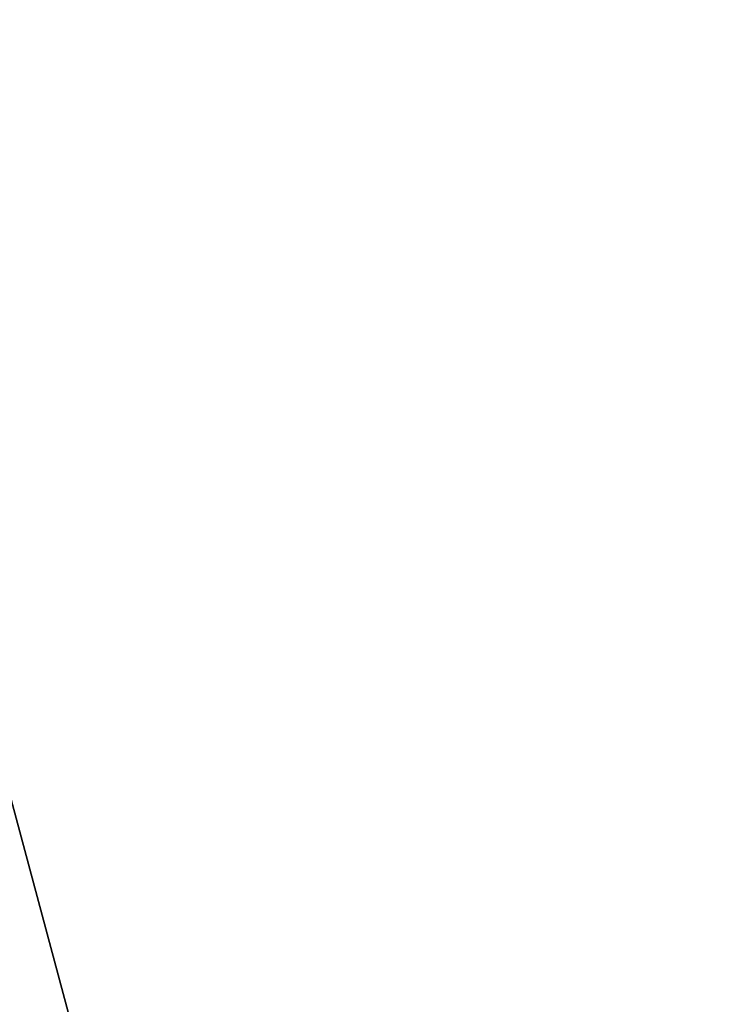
# Model space of a CAD drawing. Header units: millimetres. Extents: x 141.2 to 175.6, y 181.7 to 216.1.
# Tile 158 of 256: x 143.414 to 143.652, y 195.482 to 195.817. Entities that reach past the tile are written whole.
import ezdxf

# ---------------------------------------------------------------- set-up
doc = ezdxf.new("R2010")
doc.units = ezdxf.units.MM
doc.header["$MEASUREMENT"] = 0
doc.layers.add('Default', color=7, linetype='Continuous', true_color=0x000000)

msp = doc.modelspace()

# ---------------------------------------------------------------- meshes
at = {"layer": 'Default', "color": 43}
mesh = msp.add_polyface(dxfattribs=at)
corners = [(142.8685, 193.72368, 10.25982), (142.37674, 195.55893, 10.25982), (143.83206, 193.98186, 10.19006), (143.34032, 195.81712, 10.19006)]
mesh.append_faces([[corners[k] for k in face] for face in [(3, 1, 0, 2)]], dxfattribs={"color": 43})
mesh = msp.add_polyface(dxfattribs=at)
corners = [(143.83206, 193.98186, 10.19006), (143.5862, 194.89949, 10.19006), (143.34032, 195.81712, 10.19006), (143.6434, 193.9313, 7.39689), (143.39752, 194.84894, 7.39689), (143.15164, 195.76657, 7.39689)]
mesh.append_faces([[corners[k] for k in face] for face in [(4, 1, 0, 3), (5, 2, 1, 4)]], dxfattribs={"color": 43})
mesh = msp.add_polyface(dxfattribs=at)
corners = [(143.6434, 193.9313, 7.39689), (143.15164, 195.76657, 7.39689), (143.16045, 193.8019, 7.39689), (142.66869, 195.63716, 7.39689)]
mesh.append_faces([[corners[k] for k in face] for face in [(3, 1, 0, 2)]], dxfattribs={"color": 43})
mesh = msp.add_polyface(dxfattribs=at)
corners = [(143.62993, 193.9277, 7.19737), (143.38405, 194.84532, 7.19737), (143.13817, 195.76295, 7.19737), (142.95613, 193.74716, -2.77827), (142.71025, 194.66478, -2.77827), (142.46437, 195.58241, -2.77827)]
mesh.append_faces([[corners[k] for k in face] for face in [(4, 1, 0, 3), (5, 2, 1, 4)]], dxfattribs={"color": 43})
mesh = msp.add_polyface(dxfattribs=at)
corners = [(143.14697, 193.79829, 7.19737), (142.65521, 195.63354, 7.19737), (143.62993, 193.9277, 7.19737), (143.13817, 195.76295, 7.19737)]
mesh.append_faces([[corners[k] for k in face] for face in [(3, 1, 0, 2)]], dxfattribs={"color": 43})

doc.saveas('drawing.dxf')
